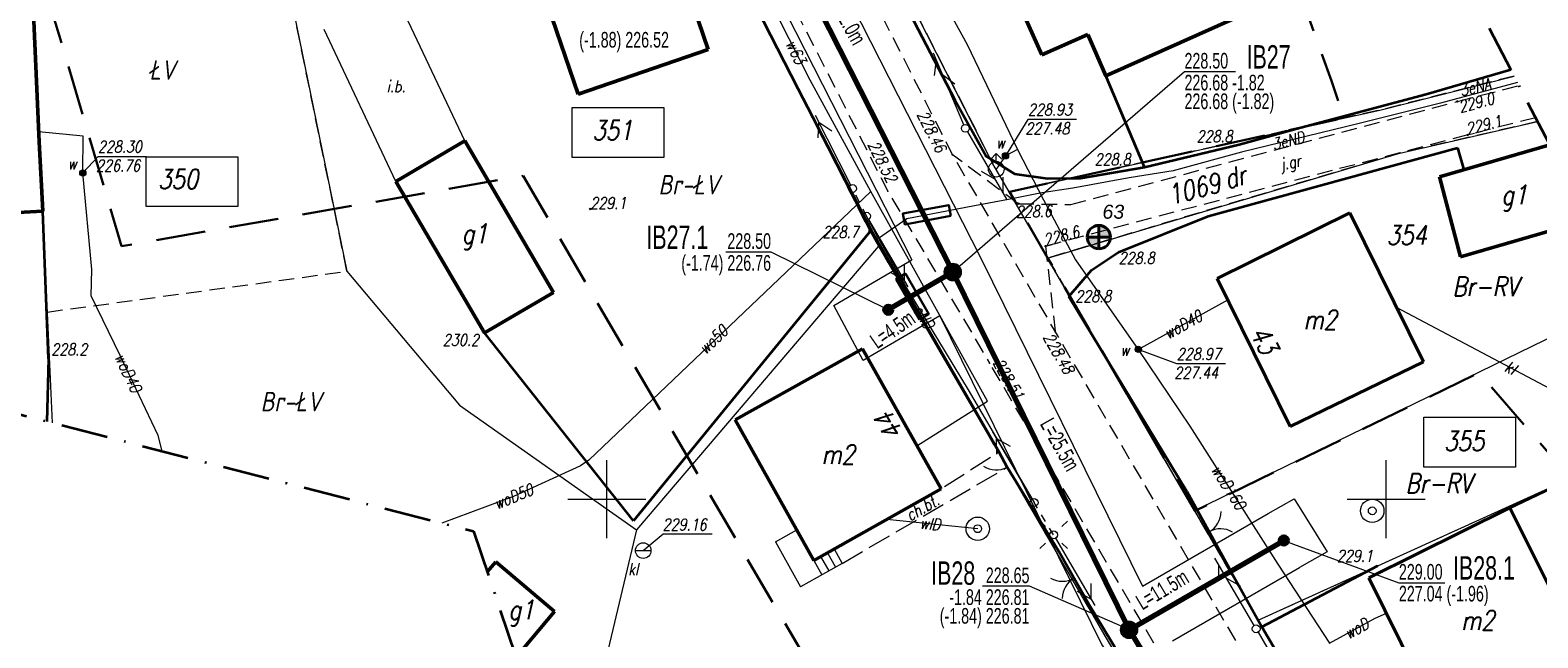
# Model space of a CAD drawing. Header units: millimetres. Extents: x 7436010 to 7436992, y 5663514 to 5666647.
# Tile 7 of 73: x 7436263 to 7436360, y 5663741 to 5663780. Entities that reach past the tile are written whole.
import ezdxf
from ezdxf.enums import TextEntityAlignment as Align

# ---------------------------------------------------------------- set-up
doc = ezdxf.new("R2010")
doc.units = ezdxf.units.MM
doc.header["$PDSIZE"] = 1
for name, pattern in [('$0$HIDDEN', [9.525, 6.35, -3.175]), ('1', [0]), ('2_EGBU_A', [0]), ('3', [1, 0.5, -0.5]), ('GAK', [3.5, 2, -0.75, 0, -0.75]), ('GDE', [0]), ('GUZ', [1.5, 1, -0.5]), ('KOC', [2, 1.5, -0.5]), ('KOU', [1.5, 1, -0.5]), ('UPE', [2, 1, 1])]:
    doc.linetypes.add(name, pattern=pattern)
for name, color, linetype, lineweight in [('1 OGRODZENIE', 7, 'BGT', 35), ('15 PRZEWODY KL', 34, 'Continuous', 18), ('17 SŁUPY TELEKOMUNIKACYJNE', 30, 'Continuous', 18), ('18 LINIE TELEKOMUNIAKCYJNE', 30, 'Continuous', 18), ('2 BRAMY FURTKI', 7, 'Continuous', 18), ('22 SŁUPY eN', 1, 'Continuous', 18), ('23 LINIE eN', 1, 'Continuous', 18), ('24 LATARNIA', 1, 'Continuous', 18), ('27 ZASUWY WODOCIĄGOWE ISTN', 5, 'Continuous', 18), ('28 STUDNIA GŁEBINOWA', 5, 'Continuous', 18), ('29 HYDRANT', 5, 'Continuous', 18), ('31 SZAMBO OSADNIK', 34, 'Continuous', 18), ('4 JEZDNIA MB', 7, 'KOU', 18), ('41 INNA BUDOWLA', 7, 'Continuous', 18), ('42 RZĘDNE WODOCIĄG', 5, 'Continuous', 18), ('43 RZĘDNE KL', 34, 'Continuous', 18), ('9 JEZDNIA GRUNTOWA', 7, 'KOU', 18), ('_AA_Kanalizacja grawitacyjna - trasa', 244, 'Continuous', 70), ('_AA_Odcinki boczne grawitacyjne 160mm - trasa', 30, 'Continuous', 70), ('_AA_Studnia kanalizacyjna bet.1000mm - symbol', 24, 'Continuous', 40), ('_AA_Studnia kanalizacyjna PP 600mm - symbol', 24, 'Continuous', 40), ('_DZIAŁKI DO POZWOLENIA', 110, 'Continuous', 9), ('_GG_Otwory geologiczne - symbole', 10, 'Continuous', 40), ('_J_rury AROT', 1, 'Continuous', 30), ('_LINIA ROZ.LOKA', 4, '$0$HIDDEN', 30), ('DZIALKI_SYT-WYS_T_0', 7, 'Continuous', 18), ('Działki zarys', 7, 'Continuous', 18), ('EADTD_T_0', 7, 'Continuous', 18), ('EDZPD_L_1', 7, 'GDE', 18), ('EDZTD_T_0', 7, 'Continuous', 18), ('EGBB_E_T_0', 7, 'Continuous', 18), ('EGBB_L_0', 7, '2_EGBU_A', 50), ('GG_otwory_geologiczne_geolog', 10, 'Continuous', 40), ('Linie_odn', 7, 'Continuous', 9), ('obszar odziaływania inwestcyji', 80, 'Continuous', 20), ('Podzial_sekcyjny_krzyze', 7, 'Continuous', 13), ('PunPOMIAR2', 7, 'Continuous', 18), ('RzedPOMIAR2', 7, 'Continuous', 18), ('SDROK_T_0', 7, 'Continuous', 18), ('SDRPK_L_1', 7, 'KOU', 18), ('SZOPO_L_0', 7, 'BGT', 35), ('UEEOO_T_0', 1, 'Continuous', 18), ('UEEPA_L_2', 1, '1', 18), ('UEEPA_T_2', 1, 'Continuous', 18), ('UEEPON_L_0', 1, 'UPE', 18), ('UWWOO_T_0', 5, 'Continuous', 18), ('UWWPO_L_0', 5, '1', 18), ('UŻYTKI LINIE', 96, 'GUZ', 18), ('UŻYTKI OZNACZENIE', 96, 'Continuous', 18), ('WEKTOR CHODNIKI', 7, 'KOC', 18), ('WEKTOR PRZEWODY eN', 1, 'Continuous', 18), ('WEKTOR PRZEWODY wl', 5, 'Continuous', 18), ('WEKTOR RZĘDNE WODOCIĄG wo', 5, 'Continuous', 18), ('WEKTOR SCHODY', 7, 'Continuous', 18), ('WEKTOR WODOCIĄGI wo', 5, 'Continuous', 18), ('WEKTOR ZASUWY wo', 5, 'Continuous', 18), ('WUKOS_T_0', 7, 'Continuous', 18), ('WUKOS_T_1', 7, 'Continuous', 18), ('ZAKRES MAPY', 1, 'GAK', 35)]:
    doc.layers.add(name, color=color, linetype=linetype, lineweight=lineweight)
for name, color, linetype in [('_AA_Studnia kanalizacyjna bet.1000mm - plamki', 255, 'Continuous'), ('_AA_Studnia kanalizacyjna PP 600mm - plamki', 24, 'Continuous'), ('_map', 7, 'Continuous'), ('TEKST ks przyłącz korek', 32, 'Continuous'), ('TEKST ks przyłącz L _ i', 32, 'Continuous'), ('TEKST ks sieć L _ i', 244, 'Continuous'), ('TEKST ks studnia', 244, 'Continuous')]:
    doc.layers.add(name, color=color, linetype=linetype)
doc.styles.add('K1_ACAD', font='romans.shx', dxfattribs={"width": 0.8, "oblique": 12})
doc.styles.add('PLAN 1 pop.', font='ARIALN.TTF', dxfattribs={"width": 0.8})
doc.styles.add('PLAN 2 pop.', font='ARIALN.TTF', dxfattribs={"width": 0.8})
doc.linetypes.add('BGT', pattern='A,3.75,[133,ltypeshp.shx,S=0.1875,R=0,X=0,Y=0],3.75', length=7.5)

# ---------------------------------------------------------------- blocks, each defined once
blk = doc.blocks.new('SLS')
at = {"linetype": 'Continuous'}
blk.add_circle((0, 0), 0.25, dxfattribs=at)
blk = doc.blocks.new('SUPE04')
at = {"linetype": 'Continuous'}
for p, q in [((0.25, 0), (5.25, 0)), ((3.9, 0.5), (4.76605, 0)), ((4.76605, 0), (3.9, -0.5))]:
    blk.add_line(p, q, dxfattribs=at)
blk = doc.blocks.new('WSP')
at = {"linetype": 'Continuous'}
blk.add_circle((0, 0), 0.045, dxfattribs=at)
blk = doc.blocks.new('PLT')
at = {"linetype": 'Continuous'}
for p, q in [((0.25, 0), (5.25, 0)), ((3.76605, 0), (2.9, -0.5)), ((3.9, 0.5), (4.76605, 0))]:
    blk.add_line(p, q, dxfattribs=at)
blk = doc.blocks.new('HYP')
at = {"linetype": 'Continuous'}
for p, q in [((0, 1), (-0.35355, 0.64645)), ((0, 1), (0.35355, 0.64645)), ((0, 0.5), (0, 1))]:
    blk.add_line(p, q, dxfattribs=at)
blk.add_circle((0, 0), 0.5, dxfattribs=at)
blk = doc.blocks.new('SUUS25')
at = {"linetype": 'Continuous'}
for radius in [0.2, 0.175, 0.15, 0.125, 0.1, 0.075, 0.05, 0.025, 0.00715]:
    blk.add_circle((0, 0), radius, dxfattribs=at)
blk = doc.blocks.new('STD')
at = {"linetype": 'Continuous'}
for radius in [0.75, 0.25]:
    blk.add_circle((0, 0), radius, dxfattribs=at)
blk = doc.blocks.new('BGB')
at = {"linetype": 'Continuous'}
for centre, start, end in [((-1.5, 0), 359.99955, 60), ((1.5, 0), 120, 180.00045)]:
    blk.add_arc(centre, 1.5, start, end, dxfattribs=at)
blk = doc.blocks.new('PNN')
at = {"linetype": 'Continuous'}
for p, q in [((0.25, 0), (5.25, 0)), ((3.9, 0.5), (4.76605, 0)), ((4.76605, 0), (3.9, -0.5))]:
    blk.add_line(p, q, dxfattribs=at)
blk = doc.blocks.new('LAT')
at = {"linetype": 'Continuous'}
for p, q in [((-0.53035, 0.53035), (-0.8839, 0.8839)), ((0.53035, 0.53035), (0.8839, 0.8839)), ((-0.53035, -0.53035), (-0.8839, -0.8839)), ((0.53035, -0.53035), (0.8839, -0.8839))]:
    blk.add_line(p, q, dxfattribs=at)
blk = doc.blocks.new('SZB')
at = {"linetype": 'Continuous'}
blk.add_line((-0.5, 0), (0.5, 0), dxfattribs=at)
blk.add_circle((0, 0), 0.5, dxfattribs=at)
blk = doc.blocks.new('STUDZ')
at = {"layer": '1 OGRODZENIE'}
blk.add_line((7436264.17, 5663759), (7436264.081, 5663754.998), dxfattribs=at)
at = {"layer": '1 OGRODZENIE', "flags": 128}
for points in [[(7436334.48, 5663771.31), (7436332.011, 5663777.164)], [(7436322.33, 5663775.62), (7436324.33, 5663772), (7436326.16, 5663770.88), (7436328.27, 5663770.58), (7436330.39, 5663770.6), (7436334.48, 5663771.31), (7436340.57, 5663772.76), (7436344.51, 5663773.84)], [(7436264.17, 5663759), (7436263.823, 5663768.49)], [(7436342.68, 5663723.84), (7436330.95, 5663743.22), (7436328.99, 5663746.66), (7436325.67, 5663752.05), (7436325.16, 5663753.03), (7436316.96, 5663767.27)], [(7436329.64, 5663763), (7436337.21, 5663750.49), (7436340.06, 5663745.35), (7436342.01, 5663741.81), (7436349.44, 5663745.74)], [(7436357.925, 5663749.452), (7436367.721, 5663754.103)], [(7436342.01, 5663741.81), (7436347.92, 5663731.75), (7436350.71, 5663727.01), (7436356.52, 5663729.7)]]:
    blk.add_lwpolyline(points, dxfattribs=at)
at = {"layer": '15 PRZEWODY KL', "flags": 128}
blk.add_lwpolyline([(7436365.28, 5663754.56), (7436350.663, 5663762.31)], dxfattribs=at)
at = {"layer": '2 BRAMY FURTKI', "linetype": 'Continuous'}
blk.add_arc((7436324.978, 5663753.381), 1.5, 237.49284, 297.49329, dxfattribs=at)
at = {"layer": '22 SŁUPY eN', "linetype": '3', "flags": 128}
blk.add_lwpolyline([(7436328.66, 5663747.72), (7436327.41, 5663749.79)], dxfattribs=at)
at = {"layer": '4 JEZDNIA MB', "flags": 128}
for points in [[(7436308.08, 5663802.935), (7436309.11, 5663800.31), (7436313.04, 5663790.05), (7436322.16, 5663772.12), (7436328.76, 5663760.73), (7436340.5, 5663740.65), (7436353.92, 5663717.51)], [(7436304.39, 5663799.2), (7436308.61, 5663788.23), (7436318.02, 5663769.76), (7436324.55, 5663758.74)], [(7436353.85, 5663708.3), (7436349.83, 5663715.37), (7436336.55, 5663738.29), (7436324.55, 5663758.74)]]:
    blk.add_lwpolyline(points, dxfattribs=at)
at = {"layer": '41 INNA BUDOWLA', "flags": 128}
for points in [[(7436290.88, 5663772.986), (7436286.486, 5663782.31)], [(7436286.45, 5663770.39), (7436281.86, 5663780.13)], [(7436286.45, 5663770.39), (7436290.88, 5663772.986)]]:
    blk.add_lwpolyline(points, dxfattribs=at)
at = {"layer": '42 RZĘDNE WODOCIĄG', "flags": 128}
blk.add_lwpolyline([(7436266.38, 5663770.93), (7436267.369, 5663771.989), (7436270.471, 5663771.989)], dxfattribs=at)
at = {"layer": '43 RZĘDNE KL', "flags": 128}
blk.add_lwpolyline([(7436302.33, 5663746.71), (7436303.618, 5663747.775), (7436306.749, 5663747.775)], dxfattribs=at)
at = {"layer": '9 JEZDNIA GRUNTOWA', "flags": 128}
for points in [[(7436326.39, 5663768.96), (7436322.16, 5663772.12)], [(7436328.14, 5663766.24), (7436328.76, 5663760.73)]]:
    blk.add_lwpolyline(points, dxfattribs=at)
at = {"layer": 'Działki zarys', "flags": 128}
blk.add_lwpolyline([(7436277.953, 5663790.853), (7436283.319, 5663764.626), (7436290.55, 5663756.044), (7436301.909, 5663748.044)], dxfattribs=at)
at = {"layer": 'EDZPD_L_1'}
for p, q in [((7436324.768, 5663771.514), (7436315.724, 5663789.291)), ((7436263.018, 5663785.839), (7436264.415, 5663754.912)), ((7436307.56, 5663785.49), (7436316.86, 5663767.21)), ((7436349.596, 5663774.96), (7436358.2, 5663777.146)), ((7436325.809, 5663769.723), (7436349.596, 5663774.96)), ((7436350.776, 5663772.178), (7436359.71, 5663774.227)), ((7436328.277, 5663765.475), (7436350.776, 5663772.178)), ((7436325.809, 5663769.723), (7436324.768, 5663771.514)), ((7436328.277, 5663765.475), (7436325.809, 5663769.723)), ((7436316.86, 5663767.21), (7436317.422, 5663766.243)), ((7436317.422, 5663766.243), (7436301.909, 5663748.044)), ((7436317.422, 5663766.243), (7436336.873, 5663732.758)), ((7436337.693, 5663749.265), (7436328.277, 5663765.475)), ((7436365.599, 5663762.842), (7436337.693, 5663749.265)), ((7436341.776, 5663742.236), (7436369.695, 5663754.924)), ((7436337.693, 5663749.265), (7436341.776, 5663742.236)), ((7436301.909, 5663748.044), (7436299.974, 5663739.942)), ((7436344.656, 5663737.279), (7436341.776, 5663742.236))]:
    blk.add_line(p, q, dxfattribs=at)
at = {"layer": 'EGBB_L_0'}
for p, q in [((7436303.45, 5663787.84), (7436306.49, 5663778.84)), ((7436298.15, 5663775.98), (7436295.09, 5663785)), ((7436326.235, 5663782.258), (7436327.91, 5663778.509)), ((7436263.219, 5663781.161), (7436263.588, 5663772.92)), ((7436332.011, 5663777.164), (7436340.398, 5663780.894)), ((7436327.91, 5663778.509), (7436330.858, 5663779.803)), ((7436330.858, 5663779.803), (7436332.011, 5663777.164)), ((7436306.49, 5663778.84), (7436298.15, 5663775.98)), ((7436286.45, 5663770.39), (7436290.88, 5663772.986)), ((7436290.88, 5663772.986), (7436296.58, 5663763.27)), ((7436263.588, 5663772.92), (7436263.823, 5663768.49)), ((7436353.421, 5663770.678), (7436360.487, 5663772.725)), ((7436286.45, 5663770.39), (7436292.15, 5663760.68)), ((7436353.421, 5663770.678), (7436354.767, 5663765.549)), ((7436258.832, 5663768.225), (7436263.823, 5663768.49)), ((7436339.147, 5663764.171), (7436347.663, 5663768.381)), ((7436347.663, 5663768.381), (7436352.394, 5663758.806)), ((7436354.767, 5663765.549), (7436362.969, 5663767.927)), ((7436292.15, 5663760.68), (7436296.58, 5663763.27)), ((7436339.147, 5663764.171), (7436343.838, 5663754.676)), ((7436308.233, 5663755.086), (7436316.399, 5663759.656)), ((7436316.399, 5663759.656), (7436321.449, 5663750.661)), ((7436343.838, 5663754.676), (7436352.394, 5663758.806)), ((7436308.233, 5663755.086), (7436313.283, 5663746.082)), ((7436313.283, 5663746.082), (7436321.449, 5663750.661)), ((7436348.889, 5663744.951), (7436357.925, 5663749.452)), ((7436357.925, 5663749.452), (7436362.877, 5663739.527)), ((7436292.328, 5663745.35), (7436292.871, 5663745.99)), ((7436292.871, 5663745.99), (7436296.645, 5663742.793)), ((7436348.889, 5663744.951), (7436353.811, 5663734.996)), ((7436294.173, 5663739.879), (7436296.645, 5663742.793))]:
    blk.add_line(p, q, dxfattribs=at)
at = {"layer": 'Podzial_sekcyjny_krzyze', "color": 7, "lineweight": 13}
for p, q in [((7436300, 5663747.5), (7436300, 5663752.5)), ((7436350, 5663747.5), (7436350, 5663752.5)), ((7436297.5, 5663750), (7436302.5, 5663750)), ((7436347.5, 5663750), (7436352.5, 5663750))]:
    blk.add_line(p, q, dxfattribs=at)
at = {"layer": 'PunPOMIAR2'}
for p in [(7436322.16, 5663772.12), (7436340.57, 5663772.76), (7436334.48, 5663771.31), (7436318.02, 5663769.76), (7436329.64, 5663763), (7436328.76, 5663760.73), (7436264.17, 5663759), (7436324.55, 5663758.74), (7436349.44, 5663745.74)]:
    blk.add_point(p, dxfattribs=at)
at = {"layer": 'SDRPK_L_1'}
for p, q in [((7436354.56, 5663775.52), (7436358.514, 5663776.539)), ((7436329.759, 5663768.91), (7436354.56, 5663775.52)), ((7436359.583, 5663774.472), (7436355.23, 5663773.37)), ((7436355.23, 5663773.37), (7436328.14, 5663766.24)), ((7436326.39, 5663768.96), (7436329.759, 5663768.91))]:
    blk.add_line(p, q, dxfattribs=at)
at = {"layer": 'SZOPO_L_0'}
for p, q in [((7436307.56, 5663785.49), (7436312.25, 5663776.35)), ((7436319.44, 5663781.16), (7436322.33, 5663775.62)), ((7436352.55, 5663775.98), (7436357.983, 5663777.566)), ((7436312.25, 5663776.35), (7436316.96, 5663767.27)), ((7436344.51, 5663773.84), (7436352.55, 5663775.98)), ((7436338.58, 5663768.15), (7436354.58, 5663772.55)), ((7436354.58, 5663772.55), (7436354.972, 5663771.127)), ((7436332.83, 5663765.85), (7436338.58, 5663768.15)), ((7436316.96, 5663767.27), (7436301.71, 5663748.62)), ((7436331.09, 5663764.7), (7436332.83, 5663765.85)), ((7436329.64, 5663763), (7436331.09, 5663764.7)), ((7436301.71, 5663748.62), (7436292.15, 5663760.68))]:
    blk.add_line(p, q, dxfattribs=at)
at = {"layer": 'UEEPA_L_2', "linetype": '3'}
blk.add_line((7436316.66, 5663768.16), (7436315.76, 5663769.93), dxfattribs=at)
at = {"layer": 'UEEPON_L_0'}
blk.add_line((7436358.415, 5663776.73), (7436353.47, 5663775.404), dxfattribs=at)
at = {"layer": 'UWWPO_L_0'}
for p, q in [((7436313.04, 5663776.89), (7436308.2, 5663786.45)), ((7436316.93, 5663769.75), (7436313.04, 5663776.89)), ((7436316.93, 5663769.75), (7436298.841, 5663752.517)), ((7436324.42, 5663756.29), (7436316.93, 5663769.75)), ((7436319.895, 5663753.429), (7436324.42, 5663756.29))]:
    blk.add_line(p, q, dxfattribs=at)
at = {"layer": 'UŻYTKI LINIE', "flags": 128}
for points in [[(7436291.78, 5664098.98), (7436285.17, 5664074.32), (7436277.728, 5664045.894), (7436275.415, 5664037.05), (7436267.398, 5664006.396), (7436265.736, 5663990.877), (7436266.97, 5663974.93), (7436271.21, 5663959.1), (7436275.289, 5663945.265), (7436279.247, 5663930.759), (7436282.686, 5663916.782), (7436290.253, 5663883.997), (7436291.924, 5663877.505), (7436293.148, 5663871.537), (7436293.303, 5663870.782), (7436298.029, 5663851.349), (7436300.076, 5663842.932), (7436302.735, 5663832.544), (7436306.06, 5663818.61), (7436309.78, 5663804.08), (7436311.416, 5663799.459), (7436315.724, 5663789.291), (7436324.768, 5663771.514)], [(7436302.274, 5663798.607), (7436302.76, 5663796.82), (7436307.56, 5663785.49), (7436316.86, 5663767.21), (7436317.422, 5663766.243), (7436336.873, 5663732.758), (7436342.68, 5663723.84), (7436350, 5663711.57), (7436355.29, 5663701.42), (7436367.98, 5663667.46), (7436369.06, 5663664.54), (7436373.19, 5663652.22), (7436381.27, 5663622.16), (7436383.53, 5663613.76), (7436383.506, 5663597.844), (7436383.47, 5663577.78), (7436373.7, 5663563.93), (7436361.107, 5663551.356)], [(7436283.319, 5663764.626), (7436277.953, 5663790.853)], [(7436263.018, 5663785.839), (7436264.095, 5663762.006)], [(7436358.2, 5663777.146), (7436349.596, 5663774.96), (7436325.809, 5663769.723), (7436324.768, 5663771.514)], [(7436359.71, 5663774.227), (7436350.776, 5663772.178), (7436328.277, 5663765.475)], [(7436328.277, 5663765.475), (7436337.693, 5663749.265), (7436341.776, 5663742.236), (7436344.656, 5663737.279), (7436350.712, 5663726.976), (7436356.586, 5663717.268), (7436360.393, 5663710.437), (7436365.798, 5663696.47), (7436375.056, 5663673.169), (7436386.14, 5663681.166), (7436399.229, 5663684.293), (7436401.854, 5663684.92)], [(7436264.095, 5663762.006), (7436283.319, 5663764.626)], [(7436341.776, 5663742.236), (7436369.695, 5663754.924)]]:
    blk.add_lwpolyline(points, dxfattribs=at)
at = {"layer": 'WEKTOR CHODNIKI', "flags": 128}
blk.add_lwpolyline([(7436315.102, 5663745.89), (7436325.67, 5663752.05), (7436325.16, 5663753.03), (7436321.449, 5663750.661), (7436314.585, 5663746.811)], dxfattribs=at)
at = {"layer": 'WEKTOR PRZEWODY eN', "flags": 128}
for points in [[(7436353.47, 5663775.404), (7436348.253, 5663774.102), (7436340.723, 5663772.273), (7436336.331, 5663771.059), (7436333.511, 5663770.626), (7436329.884, 5663769.952), (7436327.905, 5663769.652), (7436325.771, 5663769.223), (7436323.574, 5663768.83), (7436319.241, 5663767.992), (7436317.416, 5663766.731), (7436316.66, 5663768.16)], [(7436317.416, 5663766.731), (7436319.362, 5663763.301), (7436323.171, 5663757.027), (7436327.41, 5663749.79)]]:
    blk.add_lwpolyline(points, dxfattribs=at)
at = {"layer": 'WEKTOR PRZEWODY wl', "flags": 128}
blk.add_lwpolyline([(7436323.79, 5663748.11), (7436317.962, 5663748.705)], dxfattribs=at)
at = {"layer": 'WEKTOR RZĘDNE WODOCIĄG wo', "flags": 128}
for points in [[(7436330.136, 5663774.351), (7436327.004, 5663774.351), (7436325.574, 5663772.028)], [(7436339.687, 5663758.679), (7436336.555, 5663758.679), (7436334.089, 5663759.611)]]:
    blk.add_lwpolyline(points, dxfattribs=at)
at = {"layer": 'WEKTOR SCHODY', "flags": 128}
for points in [[(7436310.813, 5663747.261), (7436312.189, 5663748.033)], [(7436310.813, 5663747.261), (7436312.424, 5663744.388)], [(7436315.102, 5663745.89), (7436312.424, 5663744.388)], [(7436313.283, 5663746.082), (7436313.8, 5663745.16)], [(7436313.712, 5663746.322), (7436314.229, 5663745.401)], [(7436314.149, 5663746.567), (7436314.665, 5663745.645)], [(7436314.585, 5663746.811), (7436315.102, 5663745.89)]]:
    blk.add_lwpolyline(points, dxfattribs=at)
at = {"layer": 'WEKTOR WODOCIĄGI wo', "flags": 128}
for points in [[(7436321.597, 5663781.931), (7436323.114, 5663779.165), (7436326.335, 5663772.442), (7436325.574, 5663772.028), (7436324.98, 5663771.17)], [(7436271.46, 5663753.096), (7436271.207, 5663754.098), (7436268.765, 5663759.23), (7436266.923, 5663763.056), (7436266.954, 5663764.741), (7436266.38, 5663770.93), (7436266.408, 5663773.293), (7436263.559, 5663773.569)], [(7436326.335, 5663772.442), (7436328.003, 5663769.214), (7436330.064, 5663765.358), (7436334.089, 5663759.611), (7436339.826, 5663762.797)], [(7436334.089, 5663759.611), (7436337.388, 5663754.699), (7436343.045, 5663745.829)], [(7436298.841, 5663752.517), (7436298.311, 5663752.142), (7436294.006, 5663750.18), (7436289.402, 5663748.474)], [(7436343.045, 5663745.829), (7436346.357, 5663740.773), (7436349.285, 5663742.365), (7436350.009, 5663742.686)]]:
    blk.add_lwpolyline(points, dxfattribs=at)
at = {"layer": 'ZAKRES MAPY', "ltscale": 1.5}
blk.add_lwpolyline([(7436214.315, 5664064.98), (7436222.617, 5664010.816), (7436230.123, 5663943.985), (7436248.646, 5663869.319), (7436257.812, 5663817.454), (7436225.282, 5663809.488), (7436239.132, 5663761.426), (7436291.452, 5663747.945), (7436357.743, 5663551.419), (7436423.009, 5663550.191), (7436426.818, 5663608.651), (7436394.875, 5663706.241), (7436353.301, 5663786.617), (7436324.674, 5663863.48), (7436302.117, 5663964.099), (7436300.945, 5664023.124)], dxfattribs=at)
at = {"layer": '17 SŁUPY TELEKOMUNIKACYJNE', "rotation": 0.0622539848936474}
for p in [(7436323, 5663773.79), (7436341.65, 5663741.69)]:
    blk.add_blockref('SLS', p, dxfattribs=at)
at = {"layer": '18 LINIE TELEKOMUNIAKCYJNE'}
for p, rotation in [((7436323, 5663773.79), 113.0289516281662), ((7436323, 5663773.79), 300.1564543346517), ((7436341.65, 5663741.69), 120.1564543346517), ((7436341.65, 5663741.69), 300.2530730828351)]:
    blk.add_blockref('PLT', p, dxfattribs=dict(at, rotation=rotation))
at = {"layer": '2 BRAMY FURTKI'}
for p, rotation in [((7436338.635, 5663747.92), 299.0072600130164), ((7436329.97, 5663744.94), 119.6730820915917)]:
    blk.add_blockref('BGB', p, dxfattribs=dict(at, rotation=rotation))
at = {"layer": '22 SŁUPY eN', "rotation": 0.0622539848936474}
for p in [(7436327.41, 5663749.79), (7436328.66, 5663747.72)]:
    blk.add_blockref('SLS', p, dxfattribs=at)
at = {"layer": '23 LINIE eN'}
for p, rotation in [((7436316.66, 5663768.16), 300.3358826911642), ((7436327.41, 5663749.79), 120.3358826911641), ((7436328.66, 5663747.72), 300.1037227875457)]:
    blk.add_blockref('PNN', p, dxfattribs=dict(at, rotation=rotation))
at = {"layer": '24 LATARNIA'}
blk.add_blockref('LAT', (7436328.66, 5663747.72), dxfattribs=at)
at = {"layer": '27 ZASUWY WODOCIĄGOWE ISTN'}
blk.add_blockref('SUUS25', (7436266.38, 5663770.93), dxfattribs=at)
at = {"layer": '28 STUDNIA GŁEBINOWA'}
for p in [(7436349.1, 5663749.26), (7436323.79, 5663748.11)]:
    blk.add_blockref('STD', p, dxfattribs=at)
at = {"layer": '29 HYDRANT'}
blk.add_blockref('HYP', (7436324.98, 5663771.17), dxfattribs=at)
at = {"layer": '31 SZAMBO OSADNIK'}
blk.add_blockref('SZB', (7436302.33, 5663746.71), dxfattribs=at)
at = {"layer": 'UEEPA_T_2', "rotation": 116.9639742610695}
blk.add_blockref('SUPE04', (7436315.76, 5663769.93), dxfattribs=at)
at = {"layer": 'UEEPA_T_2'}
for p in [(7436315.76, 5663769.93), (7436316.66, 5663768.16)]:
    blk.add_blockref('SLS', p, dxfattribs=at)
at = {"layer": 'WEKTOR ZASUWY wo'}
for p in [(7436325.574, 5663772.028), (7436334.089, 5663759.611)]:
    blk.add_blockref('SUUS25', p, dxfattribs=at)
at = {"layer": 'WUKOS_T_0'}
for p in [(7436354.56, 5663775.52), (7436355.23, 5663773.37), (7436298.93, 5663768.62), (7436326.39, 5663768.96), (7436316.86, 5663767.21), (7436328.14, 5663766.24), (7436332.83, 5663765.85), (7436292.15, 5663760.68)]:
    blk.add_blockref('WSP', p, dxfattribs=at)
at = {"layer": '15 PRZEWODY KL', "style": 'K1_ACAD', "oblique": 12, "width": 0.8}
blk.add_text('kl', height=0.75, rotation=332.06823, dxfattribs=at).set_placement((7436357.971, 5663758.435), align=Align.MIDDLE)
at = {"layer": '27 ZASUWY WODOCIĄGOWE ISTN', "style": 'K1_ACAD', "oblique": 12, "width": 0.8}
blk.add_text('w', height=0.75, dxfattribs=at).set_placement((7436265.411, 5663771.146))
at = {"layer": '31 SZAMBO OSADNIK', "style": 'K1_ACAD', "oblique": 12, "width": 0.8}
blk.add_text('kl', height=0.75, dxfattribs=at).set_placement((7436301.365, 5663745.143))
at = {"layer": '41 INNA BUDOWLA', "style": 'K1_ACAD', "oblique": 12, "width": 0.8}
blk.add_text('i.b.', height=0.75, dxfattribs=at).set_placement((7436285.873, 5663776.111))
at = {"layer": '42 RZĘDNE WODOCIĄG', "style": 'K1_ACAD', "oblique": 12, "width": 0.8}
for s, p in [('228.30', (7436267.342, 5663772.239)), ('226.76', (7436267.229, 5663771.03))]:
    blk.add_text(s, height=0.75, dxfattribs=at).set_placement(p)
at = {"layer": '43 RZĘDNE KL', "style": 'K1_ACAD', "oblique": 12, "width": 0.8}
blk.add_text('229.16', height=0.75, dxfattribs=at).set_placement((7436303.571, 5663748.005))
at = {"layer": 'DZIALKI_SYT-WYS_T_0', "style": 'K1_ACAD', "oblique": 12, "width": 0.8}
blk.add_text('1069', height=1.25, rotation=14.74564, dxfattribs=at).set_placement((7436337.664, 5663769.912), align=Align.MIDDLE)
blk.add_text('354', height=1.25, dxfattribs=at).set_placement((7436351.315, 5663766.941), align=Align.MIDDLE)
at = {"layer": 'EADTD_T_0', "style": 'K1_ACAD', "oblique": 12, "width": 0.8}
for s, rotation, p in [('43', 297.82536, (7436341.633, 5663759.906)), ('44', 120.32568, (7436318.651, 5663755.007))]:
    blk.add_text(s, height=1.25, rotation=rotation, dxfattribs=at).set_placement(p, align=Align.CENTER)
at = {"layer": 'EDZTD_T_0', "style": 'K1_ACAD', "oblique": 12, "width": 0.8}
for s, p in [('351', (7436299.068, 5663774.287)), ('350', (7436271.207, 5663771.162)), ('355', (7436353.709, 5663754.359))]:
    blk.add_text(s, height=1.25, dxfattribs=at).set_placement(p, align=Align.TOP_LEFT)
at = {"layer": 'EGBB_E_T_0', "style": 'K1_ACAD', "oblique": 12, "width": 0.8}
for s, p in [('g1', (7436358.209, 5663769.323)), ('g1', (7436291.515, 5663766.831)), ('m2', (7436345.76, 5663761.509)), ('m2', (7436314.841, 5663752.871)), ('g1', (7436294.51, 5663742.705)), ('m2', (7436355.875, 5663742.232))]:
    blk.add_text(s, height=1.25, dxfattribs=at).set_placement(p, align=Align.MIDDLE)
at = {"layer": 'RzedPOMIAR2', "style": 'K1_ACAD', "oblique": 12, "width": 0.8}
for s, rotation, p in [('228.46', 296.95992, (7436319.867, 5663774.69)), ('228.52', 296.9977, (7436316.705, 5663772.755)), ('228.48', 300.31318, (7436327.948, 5663760.393)), ('228.51', 300.40429, (7436324.735, 5663758.749))]:
    blk.add_text(s, height=0.75, rotation=rotation, dxfattribs=at).set_placement(p)
for s, p in [('228.8', (7436337.824, 5663772.903)), ('228.8', (7436331.286, 5663771.425)), ('228.8', (7436330.048, 5663762.646)), ('228.2', (7436264.352, 5663759.236)), ('229.1', (7436346.829, 5663745.996))]:
    blk.add_text(s, height=0.75, dxfattribs=at).set_placement(p)
at = {"layer": 'SDROK_T_0', "style": 'K1_ACAD', "oblique": 12, "width": 0.8}
blk.add_text('j.gr', height=0.75, rotation=11.59219, dxfattribs=at).set_placement((7436343.873, 5663771.502), align=Align.MIDDLE)
at = {"layer": 'UEEOO_T_0', "style": 'K1_ACAD', "oblique": 12, "width": 0.8}
blk.add_text('3eNA', height=0.75, rotation=13.43735, dxfattribs=at).set_placement((7436355.698, 5663776.438), align=Align.MIDDLE)
at = {"layer": 'UWWOO_T_0', "style": 'K1_ACAD', "oblique": 12, "width": 0.8}
blk.add_text('w63', height=0.75, rotation=296.85201, dxfattribs=at).set_placement((7436312.13, 5663778.688), align=Align.MIDDLE)
blk.add_text('wo50', height=0.75, rotation=43.61091, dxfattribs=at).set_placement((7436306.331, 5663759.257))
at = {"layer": 'UŻYTKI OZNACZENIE', "style": 'K1_ACAD', "oblique": 12, "width": 0.8}
for s, p in [('ŁV', (7436270.627, 5663778.161)), ('Br-ŁV', (7436303.307, 5663770.803)), ('Br-RV', (7436354.242, 5663764.273)), ('Br-ŁV', (7436277.781, 5663756.889)), ('Br-RV', (7436351.239, 5663751.65))]:
    blk.add_text(s, height=1.25, dxfattribs=at).set_placement(p, align=Align.TOP_LEFT)
blk.add_text('dr', height=1.25, rotation=14.74564, dxfattribs=at).set_placement((7436339.473, 5663771.106), align=Align.TOP_LEFT)
at = {"layer": 'WEKTOR CHODNIKI', "style": 'K1_ACAD', "oblique": 12, "width": 0.8}
blk.add_text('ch.bt.', height=0.75, rotation=30.23691, dxfattribs=at).set_placement((7436320.248, 5663749.467), align=Align.MIDDLE)
at = {"layer": 'WEKTOR PRZEWODY eN', "style": 'K1_ACAD', "oblique": 12, "width": 0.8}
for s, rotation, p in [('3eND', 13.65019, (7436343.705, 5663772.997)), ('eND', 301.26167, (7436320.337, 5663761.695))]:
    blk.add_text(s, height=0.75, rotation=rotation, dxfattribs=at).set_placement(p, align=Align.MIDDLE)
at = {"layer": 'WEKTOR PRZEWODY wl', "style": 'K1_ACAD', "oblique": 12, "width": 0.8}
blk.add_text('wlD', height=0.75, rotation=354.16842, dxfattribs=at).set_placement((7436320.737, 5663748.422), align=Align.MIDDLE)
at = {"layer": 'WEKTOR RZĘDNE WODOCIĄG wo', "style": 'K1_ACAD', "oblique": 12, "width": 0.8}
for s, p in [('228.93', (7436327.01, 5663774.616)), ('227.48', (7436326.844, 5663773.408)), ('228.97', (7436336.56, 5663758.944)), ('227.44', (7436336.395, 5663757.737))]:
    blk.add_text(s, height=0.75, dxfattribs=at).set_placement(p)
at = {"layer": 'WEKTOR WODOCIĄGI wo', "style": 'K1_ACAD', "oblique": 12, "width": 0.8}
for s, rotation, p in [('woD40', 29.04311, (7436336.957, 5663761.204)), ('woD40', 295.58672, (7436269.295, 5663758.116)), ('woD160', 302.52664, (7436339.893, 5663750.771)), ('woD50', 22.33244, (7436294.006, 5663750.18)), ('woD', 28.27146, (7436348.085, 5663741.712))]:
    blk.add_text(s, height=0.75, rotation=rotation, dxfattribs=at).set_placement(p, align=Align.MIDDLE)
at = {"layer": 'WEKTOR ZASUWY wo', "style": 'K1_ACAD', "oblique": 12, "width": 0.8}
for p in [(7436324.965, 5663772.489), (7436332.947, 5663759.192)]:
    blk.add_text('w', height=0.75, dxfattribs=at).set_placement(p)
at = {"layer": 'WUKOS_T_1', "style": 'K1_ACAD', "oblique": 12, "width": 0.8}
blk.add_text('229.0', height=0.75, rotation=14.43609, dxfattribs=at).set_placement((7436354.56, 5663775.52), align=Align.TOP_LEFT)
for s, rotation, p in [('229.1', 14.20919, (7436355.23, 5663773.37)), ('228.6', 1.47632, (7436326.238, 5663768.063)), ('228.6', 14.74959, (7436328.14, 5663766.24))]:
    blk.add_text(s, height=0.75, rotation=rotation, dxfattribs=at).set_placement(p)
for s, p in [('229.1', (7436298.93, 5663768.62)), ('228.7', (7436313.837, 5663766.765))]:
    blk.add_text(s, height=0.75, dxfattribs=at).set_placement(p)
blk.add_text('228.8', height=0.75, dxfattribs=at).set_placement((7436332.83, 5663765.85), align=Align.TOP_LEFT)
blk.add_text('230.2', height=0.75, dxfattribs=at).set_placement((7436291.787, 5663760.589), align=Align.TOP_RIGHT)
blk = doc.blocks.new('A$C759113EB')
at = {"linetype": '1'}
h = blk.add_hatch(color=1, dxfattribs=at)
h.dxf.hatch_style = 1
h.paths.add_polyline_path([(1.5, 1.5), (3, 1.5, 0.414214), (1.5, 3)])
h.paths.add_polyline_path([(1.5, 1.5), (0, 1.5, 0.414214), (1.5, 0)])
at = {"layer": 'GG_otwory_geologiczne_geolog', "color": 10}
for p, q in [((1.5, 3), (1.5, 0)), ((0, 1.5), (3, 1.5))]:
    blk.add_line(p, q, dxfattribs=at)
at = {"layer": 'GG_otwory_geologiczne_geolog', "color": 1}
for start, end in [(90, 180), (270, 0)]:
    blk.add_arc((1.5, 1.5), 1.5, start, end, dxfattribs=at)
at = {"layer": 'GG_otwory_geologiczne_geolog', "color": 10}
for start, end in [(0, 90), (180, 270)]:
    blk.add_arc((1.5, 1.5), 1.5, start, end, dxfattribs=at)

msp = doc.modelspace()

# ---------------------------------------------------------------- hatches: boundary and pattern name
at = {"layer": '_AA_Studnia kanalizacyjna bet.1000mm - plamki', "linetype": 'Continuous'}
h = msp.add_hatch(color=256, dxfattribs=at)
edge = h.paths.add_edge_path()
edge.add_arc((7436322.187, 5663764.571), 0.5, 0, 360)
h = msp.add_hatch(color=256, dxfattribs=at)
edge = h.paths.add_edge_path()
edge.add_arc((7436333.502, 5663741.625), 0.5, 0, 360)
at = {"layer": '_AA_Studnia kanalizacyjna PP 600mm - plamki', "linetype": 'Continuous'}
h = msp.add_hatch(color=30, dxfattribs=at)
edge = h.paths.add_edge_path()
edge.add_arc((7436318.055, 5663762.156), 0.3, 0, 360)
h = msp.add_hatch(color=30, dxfattribs=at)
edge = h.paths.add_edge_path()
edge.add_arc((7436343.429, 5663747.362), 0.3, 0, 360)

# ---------------------------------------------------------------- linework, layer by layer
at = {"layer": '_AA_Kanalizacja grawitacyjna - trasa'}
msp.add_lwpolyline([(7436265.145, 5664021.024), (7436260.251, 5663995.803), (7436260.642, 5663983.495), (7436261.834, 5663975.611), (7436263.058, 5663968.513), (7436268.647, 5663946.245), (7436269.939, 5663941.511), (7436271.448, 5663934.952), (7436275.254, 5663919.53), (7436276.487, 5663914.63), (7436277.851, 5663908.989), (7436283.839, 5663884.748), (7436291.293, 5663853.5), (7436295.498, 5663836.543), (7436297.14, 5663830.184), (7436303.857, 5663804.49), (7436307.643, 5663793.189), (7436322.2, 5663764.572), (7436333.516, 5663741.626), (7436339.623, 5663731.528)], dxfattribs=at)
at = {"layer": '_AA_Odcinki boczne grawitacyjne 160mm - trasa', "linetype": 'Continuous'}
for points in [[(7436322.187, 5663764.571), (7436318.055, 5663762.156)], [(7436333.516, 5663741.626), (7436343.429, 5663747.362)]]:
    msp.add_lwpolyline(points, dxfattribs=at)
at = {"layer": '_AA_Studnia kanalizacyjna bet.1000mm - symbol', "linetype": 'Continuous'}
for centre in [(7436322.187, 5663764.571), (7436333.502, 5663741.625)]:
    msp.add_circle(centre, 0.5, dxfattribs=at)
at = {"layer": '_AA_Studnia kanalizacyjna PP 600mm - symbol', "color": 30, "linetype": 'Continuous'}
for centre in [(7436318.055, 5663762.156), (7436343.429, 5663747.362)]:
    msp.add_circle(centre, 0.3, dxfattribs=at)
at = {"layer": '_DZIAŁKI DO POZWOLENIA'}
for points in [[(7436297.762, 5663775.125), (7436303.654, 5663775.125), (7436303.654, 5663771.924), (7436297.762, 5663771.924)], [(7436270.439, 5663771.971), (7436276.331, 5663771.971), (7436276.331, 5663768.77), (7436270.439, 5663768.77)], [(7436352.406, 5663755.264), (7436358.298, 5663755.264), (7436358.298, 5663752.063), (7436352.406, 5663752.063)]]:
    msp.add_lwpolyline(points, close=True, dxfattribs=at)
at = {"layer": '_J_rury AROT'}
for points in [[(7436322.057, 5663768.178), (7436319.107, 5663767.634), (7436318.98, 5663768.322), (7436321.93, 5663768.866)], [(7436320.047, 5663761.528), (7436318.549, 5663764.128), (7436319.156, 5663764.477), (7436320.653, 5663761.878)]]:
    msp.add_lwpolyline(points, close=True, dxfattribs=at)
at = {"layer": '_LINIA ROZ.LOKA', "ltscale": 0.5, "flags": 128}
msp.add_lwpolyline([(7436769.819, 5666386.172), (7436785.63, 5666401.9), (7436777.168, 5666339.855), (7436769.643, 5666284.835), (7436763.693, 5666241.333), (7436758.706, 5666204.871), (7436746.995, 5666120.477), (7436746.67, 5666118.16), (7436746, 5666112.25), (7436742.679, 5666086.949), (7436737.87, 5666050.31), (7436735.793, 5666034.48), (7436729.165, 5665983.959), (7436725.413, 5665955.369), (7436721.158, 5665922.936), (7436716.677, 5665892.746), (7436714.652, 5665879.501), (7436710.699, 5665853.651), (7436705.915, 5665822.364), (7436701.238, 5665791.78), (7436696.682, 5665761.986), (7436693.363, 5665740.276), (7436692.49, 5665734.57), (7436691.24, 5665725.21), (7436686.817, 5665692.279), (7436686.24, 5665687.98), (7436687.02, 5665687.872), (7436687.796, 5665687.765), (7436688.426, 5665687.677), (7436689.729, 5665687.497), (7436691.702, 5665687.224), (7436695.055, 5665686.76), (7436699.592, 5665686.132), (7436703.87, 5665685.495), (7436710.052, 5665684.688), (7436704.144, 5665626.716), (7436692.353, 5665554.027), (7436684.4, 5665507.895), (7436678.948, 5665476.375), (7436678.106, 5665452.583), (7436669.825, 5665424.532), (7436658.741, 5665384.423), (7436649.917, 5665353.223), (7436656.066, 5665352.41), (7436640.531, 5665294.184), (7436627.067, 5665248.662), (7436617.803, 5665220.557), (7436609.033, 5665184.743), (7436597.094, 5665145.042), (7436586.74, 5665104.181), (7436580.262, 5665077.607), (7436551.399, 5665080.628), (7436544.132, 5665053.462), (7436541.654, 5665043.684), (7436535.648, 5665019.894), (7436527.279, 5664986.713), (7436518.85, 5664953.127), (7436540.241, 5664951.286), (7436527.274, 5664905.085), (7436512.887, 5664848.872), (7436512.752, 5664848.252), (7436491.254, 5664843.656), (7436490.454, 5664840.416), (7436488.749, 5664840.174), (7436485.592, 5664828.52), (7436480.77, 5664810.687), (7436477.564, 5664798.832), (7436470.048, 5664771.067), (7436466.776, 5664758.912), (7436460.996, 5664737.529), (7436453.383, 5664709.453), (7436450.493, 5664698.657), (7436449.293, 5664694.235), (7436447.878, 5664689.001), (7436444.735, 5664677.411), (7436439.734, 5664658.879), (7436430.798, 5664625.844), (7436422.092, 5664592.636), (7436411.808, 5664553.448), (7436402.818, 5664519.107), (7436395.065, 5664489.579), (7436386.906, 5664458.419), (7436380.697, 5664434.655), (7436376.518, 5664418.897), (7436373.403, 5664406.849), (7436371.231, 5664398.643), (7436365.4, 5664376.386), (7436360.194, 5664356.586), (7436358.975, 5664351.964), (7436370.073, 5664349.716), (7436345.743, 5664252.376), (7436338.101, 5664221.811), (7436346.559, 5664219.638), (7436332.958, 5664172.827), (7436327.706, 5664153.961), (7436320.71, 5664127.647), (7436315.847, 5664109.043), (7436293.508, 5664105.672), (7436291.778, 5664098.993), (7436311.255, 5664095.216), (7436305.86, 5664069.899), (7436301.249, 5664052.498), (7436298.259, 5664034.704), (7436295.226, 5664016.7), (7436294.203, 5663992.362), (7436295.675, 5663969.316), (7436298.862, 5663944.903), (7436305.053, 5663922.416), (7436309.368, 5663907.37), (7436310.083, 5663904.279), (7436287.939, 5663894.265), (7436287.89, 5663894.23), (7436289.293, 5663888.169), (7436307.22, 5663896.421), (7436313.563, 5663878.366), (7436316.816, 5663864.356), (7436323.097, 5663841.843), (7436323.621, 5663840.346), (7436302.734, 5663832.549), (7436306.084, 5663818.609), (7436328.591, 5663826.53), (7436335.305, 5663807.875), (7436346.491, 5663776.834), (7436347.265, 5663774.439), (7436325.835, 5663769.718), (7436328.273, 5663765.489), (7436328.273, 5663765.489), (7436337.733, 5663749.257), (7436355.952, 5663758.124), (7436369.036, 5663743.036), (7436379.219, 5663723.732), (7436386.589, 5663707.332), (7436393.785, 5663687.445), (7436394.545, 5663683.162), (7436386.119, 5663681.18), (7436375.065, 5663673.191), (7436376.66, 5663669.404), (7436378.039, 5663665.373), (7436383.145, 5663649.886), (7436385.452, 5663641.268), (7436392.561, 5663614.937), (7436402.771, 5663597.554), (7436404.552, 5663594.357), (7436398.144, 5663579.556), (7436383.472, 5663579.872), (7436383.472, 5663598.954), (7436383.536, 5663613.755), (7436381.268, 5663622.159), (7436375.493, 5663643.653), (7436374.487, 5663647.412), (7436373.191, 5663652.22), (7436366.812, 5663649.775), (7436363.111, 5663660.126), (7436369.055, 5663664.529), (7436367.983, 5663667.458), (7436362.418, 5663663.455), (7436351.027, 5663690.171), (7436348.921, 5663700.662), (7436355.281, 5663701.413), (7436350.008, 5663711.545), (7436342.684, 5663723.842), (7436323.689, 5663721.102), (7436294.623, 5663770.744), (7436268.862, 5663766.229), (7436263.066, 5663785.818), (7436260.041, 5663784.815), (7436254.686, 5663782.735), (7436252.465, 5663789.248), (7436260.428, 5663792.401), (7436278.163, 5663799.499), (7436285.701, 5663801.994), (7436278.819, 5663825.679), (7436273.401, 5663846.926), (7436269.385, 5663864.936), (7436284.572, 5663868.617), (7436282.661, 5663876.992), (7436274.791, 5663875.665), (7436272.427, 5663887.404), (7436280.035, 5663888.292), (7436279.108, 5663892.091), (7436269.52, 5663890.933), (7436263.103, 5663914.553), (7436258.603, 5663935.854), (7436251.252, 5663959.731), (7436247.766, 5663974.333), (7436257.809, 5663977.446), (7436257.698, 5663985.662), (7436257.603, 5663994.259), (7436254.811, 5664004.46), (7436251.476, 5664016.715), (7436250.549, 5664027.068), (7436249.485, 5664037.257), (7436242.689, 5664037.334), (7436241.678, 5664048.834), (7436240.901, 5664065.752), (7436219.891, 5664094.241), (7436221.988, 5664101.65), (7436224.111, 5664100.45), (7436249.122, 5664102.024), (7436242.679, 5664108.296), (7436226.645, 5664128.307), (7436226.023, 5664140.261), (7436224.837, 5664141.852), (7436219.239, 5664143.564), (7436189.719, 5664143.162), (7436172.237, 5664151.732), (7436160.044, 5664157.699), (7436156.645, 5664159.354), (7436144.813, 5664164.949), (7436142.537, 5664166.012), (7436135.048, 5664171.548), (7436122.04, 5664181.325), (7436108.217, 5664191.494), (7436106.941, 5664192.438), (7436096.692, 5664202.791), (7436089.704, 5664209.893), (7436082.365, 5664217.233), (7436065.983, 5664208.509), (7436054.19, 5664202.177), (7436048.152, 5664211.644), (7436077.493, 5664231.589), (7436078.107, 5664230.801), (7436082.881, 5664224.701), (7436088.006, 5664218.657), (7436091.262, 5664215.402), (7436100.884, 5664205.311), (7436105.441, 5664200.58), (7436107, 5664198.997), (7436108.613, 5664197.357), (7436109.381, 5664196.579), (7436109.537, 5664196.424), (7436113.388, 5664193.768), (7436117.543, 5664190.756), (7436126.187, 5664184.59), (7436131.518, 5664180.704), (7436136.117, 5664196.766), (7436147.656, 5664192.776), (7436144.066, 5664181.29), (7436141.619, 5664173.448), (7436149.976, 5664169.141), (7436161.928, 5664163.007), (7436166.873, 5664160.461), (7436176.132, 5664155.711), (7436190.605, 5664148.285), (7436211.642, 5664148.485), (7436219.974, 5664148.576), (7436227.765, 5664146.175), (7436230.924, 5664142.228), (7436230.702, 5664137.627), (7436231.983, 5664130.138), (7436242.856, 5664115.225), (7436255.74, 5664102.74), (7436277.106, 5664081.501), (7436279.285, 5664110.772), (7436287.113, 5664140.297), (7436294.815, 5664168.383), (7436300.408, 5664167.926), (7436303.617, 5664180.054), (7436314.754, 5664222.52), (7436320.67, 5664244.509), (7436329.286, 5664276.326), (7436339.489, 5664314.222), (7436347.351, 5664343.307), (7436344.053, 5664344.135), (7436348.208, 5664369.312), (7436371.206, 5664451.734), (7436387.619, 5664516.956), (7436415.586, 5664621.211), (7436434.673, 5664694.676), (7436464.45, 5664803.668), (7436472.924, 5664837.816), (7436477.353, 5664838.622), (7436478.209, 5664841.782), (7436481.513, 5664853.977), (7436494.029, 5664899.688), (7436502.397, 5664930.227), (7436504.591, 5664938.275), (7436507.768, 5664949.805), (7436500.72, 5664950.002), (7436508.915, 5664982.673), (7436528.12, 5665058.555), (7436539.985, 5665099.162), (7436546.498, 5665097.773), (7436553.59, 5665124.943), (7436568.605, 5665185.165), (7436573.132, 5665202.815), (7436575.085, 5665210.138), (7436580.009, 5665229.574), (7436583.775, 5665244.514), (7436593.841, 5665284.253), (7436602.232, 5665317.293), (7436613.909, 5665363.64), (7436618.238, 5665380.682), (7436630.042, 5665427.092), (7436635.598, 5665448.858), (7436641.55, 5665472.258), (7436645.603, 5665488.174), (7436647.468, 5665501.708), (7436650.045, 5665519.827), (7436651.532, 5665531.047), (7436655.658, 5665560.729), (7436662.169, 5665607.706), (7436664.223, 5665622.584), (7436669.045, 5665657.294), (7436673.241, 5665687.673), (7436669.129, 5665688.355), (7436676.292, 5665740.38), (7436691.423, 5665845.086), (7436699.67, 5665904.313), (7436707.4, 5665965.125), (7436522.196, 5665967.371), (7436460.268, 5665974.019), (7436461.788, 5665994.07), (7436645.179, 5665988.69), (7436704.596, 5665987.733), (7436718.228, 5666087.224), (7436731.411, 5666189.827), (7436742.139, 5666261.152), (7436750.004, 5666316.478), (7436754.582, 5666343.797), (7436764.085, 5666343.133), (7436769.819, 5666386.172)], dxfattribs=at)
at = {"layer": 'Linie_odn'}
for points in [[(7436322.194, 5663764.585), (7436337.055, 5663777.427), (7436340.322, 5663777.427)], [(7436318.035, 5663762.151), (7436310.532, 5663765.86), (7436307.631, 5663765.86)], [(7436343.401, 5663747.361), (7436350.809, 5663744.647), (7436353.758, 5663744.647)], [(7436333.439, 5663741.668), (7436327.111, 5663744.423), (7436324.09, 5663744.423)]]:
    msp.add_lwpolyline(points, dxfattribs=at)
at = {"layer": 'obszar odziaływania inwestcyji', "ltscale": 2}
for points in [[(7436302.647, 5663801.805), (7436305.794, 5663792.414), (7436319.56, 5663765.352)], [(7436310.419, 5663792.143), (7436323.989, 5663765.467), (7436334.364, 5663744.427)], [(7436321.353, 5663761.767), (7436319.065, 5663760.43), (7436316.44, 5663758.901), (7436314.55, 5663762.424), (7436317.046, 5663763.883), (7436319.56, 5663765.352)], [(7436321.353, 5663761.767), (7436331.76, 5663740.664), (7436342.68, 5663723.84), (7436349.978, 5663711.607), (7436355.324, 5663701.45), (7436360.404, 5663686.455)], [(7436334.364, 5663744.427), (7436342.428, 5663749.093), (7436344.089, 5663750.022), (7436346.203, 5663746.626), (7436344.431, 5663745.631)], [(7436336.282, 5663740.916), (7436344.431, 5663745.631)]]:
    msp.add_lwpolyline(points, dxfattribs=at)

# ---------------------------------------------------------------- block references
at = {"layer": '_GG_Otwory geologiczne - symbole', "xscale": 0.5, "yscale": 0.5, "zscale": 0.5}
msp.add_blockref('A$C759113EB', (7436330.813, 5663766.065), dxfattribs=at)
at = {"layer": '_map'}
msp.add_blockref('STUDZ', (0, 0), dxfattribs=at)

# ---------------------------------------------------------------- texts
at = {"layer": '_GG_Otwory geologiczne - symbole', "insert": (7436331.791, 5663768.893), "char_height": 0.9, "width": 2.44456, "attachment_point": 1}
msp.add_mtext('{\\fArial|b0|i1|c238|p34;63}', dxfattribs=at)
at = {"layer": 'TEKST ks przyłącz korek', "width": 0.8}
for s, height, style, p in [('IB27.1', 1.5, 'PLAN 1 pop.', (7436306.509, 5663766.06)), ('228.50', 1, 'PLAN 2 pop.', (7436310.532, 5663766.06)), ('(-1.74) 226.76', 1, 'PLAN 2 pop.', (7436310.532, 5663764.66))]:
    msp.add_text(s, height=height, dxfattribs=dict(at, style=style)).set_placement(p, align=Align.RIGHT)
for s, height, style, p in [('229.00', 1, 'PLAN 2 pop.', (7436350.809, 5663744.847)), ('IB28.1', 1.5, 'PLAN 1 pop.', (7436354.282, 5663744.847)), ('227.04 (-1.96)', 1, 'PLAN 2 pop.', (7436350.809, 5663743.447))]:
    msp.add_text(s, height=height, dxfattribs=dict(at, style=style)).set_placement(p)
at = {"layer": 'TEKST ks przyłącz L _ i', "style": 'PLAN 2 pop.', "width": 0.8}
for s, rotation, p in [('L=4.5m', 34.76604, (7436317.347, 5663759.609)), ('L=11.5m', 30.80227, (7436334.344, 5663742.862))]:
    msp.add_text(s, height=1, rotation=rotation, dxfattribs=at).set_placement(p)
at = {"layer": 'TEKST ks sieć L _ i', "style": 'PLAN 2 pop.', "width": 0.8}
for s, p in [('L=32.0m', (7436314.044, 5663782.164)), ('L=25.5m', (7436327.754, 5663754.835))]:
    msp.add_text(s, height=1, rotation=299.33836, dxfattribs=at).set_placement(p)
at = {"layer": 'TEKST ks studnia', "width": 0.8}
for s, height, style, p in [('(-1.88) 226.52', 1, 'PLAN 2 pop.', (7436303.984, 5663778.973)), ('IB28', 1.5, 'PLAN 1 pop.', (7436323.629, 5663744.514)), ('228.65', 1, 'PLAN 2 pop.', (7436327.111, 5663744.623)), ('-1.84 226.81', 1, 'PLAN 2 pop.', (7436327.111, 5663743.223)), ('(-1.84) 226.81', 1, 'PLAN 2 pop.', (7436327.111, 5663742.023))]:
    msp.add_text(s, height=height, dxfattribs=dict(at, style=style)).set_placement(p, align=Align.RIGHT)
for s, height, style, p in [('IB27', 1.5, 'PLAN 1 pop.', (7436341.036, 5663777.627)), ('228.50', 1, 'PLAN 2 pop.', (7436337.055, 5663777.627)), ('226.68 -1.82', 1, 'PLAN 2 pop.', (7436337.055, 5663776.227)), ('226.68 (-1.82)', 1, 'PLAN 2 pop.', (7436337.055, 5663775.027))]:
    msp.add_text(s, height=height, dxfattribs=dict(at, style=style)).set_placement(p)

doc.saveas('drawing.dxf')
